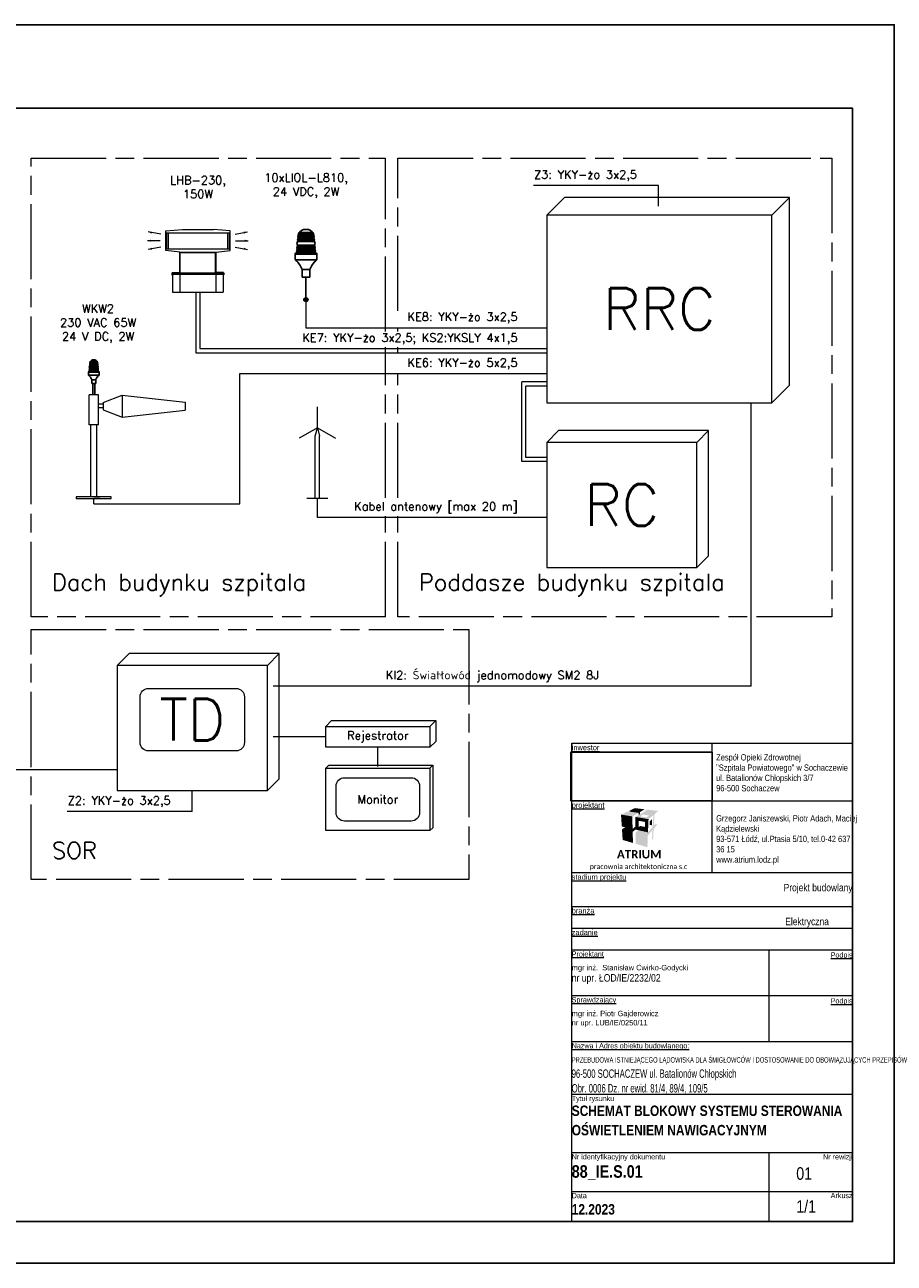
# Model space of a CAD drawing. Header units: inches. Extents: x 0 to 420, y 0 to 297.
# Tile 2 of 2: x 212 to 420, y 0 to 297. Entities that reach past the tile are written whole.
import ezdxf
from ezdxf.xclip import XClip

# ---------------------------------------------------------------- set-up
doc = ezdxf.new("R2010")
doc.units = ezdxf.units.IN
doc.header["$MEASUREMENT"] = 0
doc.header["$XCLIPFRAME"] = 2
doc.set_wipeout_variables(frame=1)
doc.linetypes.add('AM_ISO08W050x2', pattern=[9, 6, -0.75, 1.5, -0.75])
doc.linetypes.add('Wipeout_Contour', pattern=[1000, 0, -1000])
for name, color, linetype, lineweight in [('01', 7, 'Continuous', 13), ('0100', 7, 'Continuous', 13), ('1', 7, 'Continuous', 20), ('JD_RAMKA', 7, 'Continuous', 5), ('KE', 1, 'Continuous', 5), ('KS', 6, 'AM_ISO08W050x2', 20), ('obs', 7, 'Continuous', 5), ('OPIS', 3, 'Continuous', 20), ('schem', 7, 'Continuous', 5)]:
    doc.layers.add(name, color=color, linetype=linetype, lineweight=lineweight)
for name, color, linetype in [('6', 6, 'Continuous'), ('820-G Rysunki Obrazki', 7, 'Continuous'), ('Form', 7, 'Continuous'), ('logo szpitala_1_820-G Rysunki Obrazki', 7, 'Continuous'), ('Page', 8, 'Continuous')]:
    doc.layers.add(name, color=color, linetype=linetype)
doc.styles.get("Standard").update_dxf_attribs({"font": 'Arial.ttf'})
doc.styles.add('STYL_AUTOMATYCZNY_1', font='Arial Narrow.ttf')
doc.styles.add('STYL_AUTOMATYCZNY_3', font='txt')
doc.styles.add('STYL_AUTOMATYCZNY_4', font='Arial Narrow.ttf', dxfattribs={"width": 0.8})
doc.styles.add('STYL_AUTOMATYCZNY_5', font='Arial Narrow.ttf', dxfattribs={"width": 0.75})
doc.styles.add('STYL_AUTOMATYCZNY_6', font='txt')

# ---------------------------------------------------------------- blocks, each defined once
blk = doc.blocks.new('Rysunek_1_1', base_point=(159205.31, -16737.17))
at = {"color": 254, "linetype": 'Wipeout_Contour', "lineweight": 0, "ltscale": 640395.641388}
blk.add_wipeout([(159205.31, -16737.17), (159239.18, -16737.17), (159239.18, -16725.49), (159205.31, -16725.49)], dxfattribs=at).dxf.layer = 'logo szpitala_1_820-G Rysunki Obrazki'

msp = doc.modelspace()

# ---------------------------------------------------------------- hatches: boundary and pattern name
at = {"layer": '0100', "linetype": 'Continuous', "lineweight": 13}
for points in [[(356.14, 108.36), (354.48, 107.6), (357.19, 107.15), (358.68, 108)], [(354.48, 107.6), (354.67, 104.74), (357.26, 104.15), (357.19, 107.15)], [(359.03, 108.2), (360.17, 108.85), (357.83, 109.14), (356.54, 108.55)], [(356.54, 108.55), (356.54, 108.31), (358.68, 108), (358.68, 107.48), (359.03, 107.7), (359.03, 107.95), (359.03, 108.2)], [(363.41, 108.46), (360.8, 108.78), (359.69, 108.1), (359.69, 107.85), (362.25, 107.49), (362.09, 104.6), (362.35, 104.89), (362.52, 107.71)], [(354.71, 104.05), (357.28, 103.44), (357.96, 104), (357.95, 104.7), (357.26, 104.15), (355.46, 104.56)], [(354.71, 104.05), (354.88, 101.51), (357.35, 100.79), (357.28, 103.44)], [(357.96, 103.28), (357.99, 100.6), (360.8, 99.77), (360.92, 102.58), (362.05, 103.92), (361.93, 101.69), (362.16, 101.67), (362.31, 104.22), (363.16, 105.22), (362.69, 105.28), (362.35, 104.89), (362.09, 104.6), (361.81, 104.28), (361.56, 104), (360.95, 103.32), (358.63, 103.84)], [(361.87, 105.02), (361.93, 106.5), (361.36, 105.97), (361.32, 105.1)]]:
    msp.add_hatch(color=7, dxfattribs=at).paths.add_polyline_path(points)
h = msp.add_hatch(color=7, dxfattribs=at)
h.paths.add_polyline_path([(361.08, 106.5), (362.25, 107.49), (359.36, 107.9), (357.92, 107.02)])
h.paths.add_polyline_path([(359.08, 107.16), (359.74, 107.6), (361.2, 107.38), (360.6, 106.93)], flags=0)
h = msp.add_hatch(color=7, dxfattribs=at)
h.paths.add_polyline_path([(360.95, 103.32), (361.08, 106.5), (357.92, 107.02), (357.96, 104)])
h.paths.add_polyline_path([(358.68, 106.1), (360.23, 105.83), (360.21, 104.64), (359.05, 104.85), (358.68, 104.59)], flags=0)
at = {"layer": 'schem', "linetype": 'Continuous', "ltscale": 3}
h = msp.add_hatch(color=256, dxfattribs=at)
h.dxf.hatch_style = 1
h.paths.add_polyline_path([(279.42, 231.07, 1), (278.42, 231.07, 1)])

# ---------------------------------------------------------------- linework, layer by layer
for p, q in [((276.36, 242.02), (276.36, 240.73)), ((276.39, 240.61), (281.49, 240.61)), ((278.94, 240.61), (279.01, 240.61)), ((281.52, 240.73), (281.52, 242.02)), ((278, 238.33), (278, 236.5)), ((278, 238.33), (279.88, 238.33)), ((279.88, 238.33), (279.88, 236.5)), ((278, 236.5), (279.88, 236.5)), ((226.76, 213.05), (226.76, 213.69)), ((226.78, 212.99), (229.33, 212.99)), ((227.59, 211.85), (227.59, 210.94)), ((227.59, 211.85), (228.52, 211.85)), ((227.59, 210.94), (228.52, 210.94)), ((228.05, 212.99), (228.09, 212.99)), ((228.52, 211.85), (228.52, 210.94)), ((229.34, 213.05), (229.34, 213.69))]:
    msp.add_line(p, q)
at = {"linetype": 'Continuous'}
for p, q in [((278.92, 236.43), (278.92, 231.07)), ((227.82, 210.94), (227.82, 208.26)), ((228.29, 210.94), (228.29, 208.26))]:
    msp.add_line(p, q, dxfattribs=at)
for centre, radius, start, end in [((276.6, 240.73), 0.234, 180, 231.1014), ((281.29, 240.73), 0.234, 308.8986, 0), ((273.38, 236.74), 4.89, 19.0067, 51.1014), ((284.51, 236.74), 4.89, 128.8986, 160.9933), ((226.88, 213.05), 0.117, 180, 231.1014), ((225.27, 211.05), 2.45, 19.0067, 51.1014), ((230.84, 211.05), 2.45, 128.8986, 160.9933), ((229.23, 213.05), 0.117, 308.8986, 0)]:
    msp.add_arc(centre, radius, start, end)
at = {"layer": '0100', "color": 7, "linetype": 'Continuous', "lineweight": 13, "flags": 128}
for points in [[(342.66, 124.73), (410, 124.73)], [(342.66, 93.68), (410, 93.68)], [(342.66, 85.57), (410, 85.57)], [(342.66, 80.37), (410, 80.37)], [(342.66, 75.17), (410, 75.17)], [(390, 64.17), (390, 75.17)], [(342.66, 64.17), (410, 64.17)], [(390, 53.17), (390, 64.17)], [(342.66, 53.17), (410, 53.17)], [(342.66, 40.53), (410, 40.53)], [(342.66, 26.53), (410, 26.53)], [(390, 10), (390, 26.53)], [(342.66, 17.23), (410, 17.23)]]:
    msp.add_lwpolyline(points, dxfattribs=at)
at = {"layer": '1'}
for p, q in [((244.11, 246.8), (241.11, 247.33)), ((245.3, 247.61), (249.29, 247.94)), ((245.3, 242.84), (245.3, 247.61)), ((245.3, 247.13), (260.74, 247.13)), ((245.52, 247.13), (245.52, 243.29)), ((245.91, 247.13), (245.91, 243.29)), ((249.29, 247.94), (256.75, 247.94)), ((260.74, 247.61), (256.75, 247.94)), ((260.12, 247.13), (260.12, 243.29)), ((260.51, 247.13), (260.51, 243.29)), ((260.74, 242.84), (260.74, 247.61)), ((261.93, 246.8), (264.93, 247.33)), ((243.97, 245.22), (240.92, 245.22)), ((244.11, 243.65), (241.11, 243.12)), ((261.93, 243.65), (264.93, 243.12)), ((262.07, 245.22), (265.11, 245.22)), ((245.3, 243.29), (260.74, 243.29)), ((248.66, 242.47), (245.3, 242.84)), ((248.66, 237.58), (248.66, 242.47)), ((248.66, 242.47), (257.38, 242.47)), ((248.79, 237.45), (248.79, 242.35)), ((248.79, 242.35), (257.25, 242.35)), ((257.25, 237.45), (257.25, 242.35)), ((257.38, 242.47), (260.74, 242.84)), ((257.38, 237.58), (257.38, 242.47)), ((246.77, 237.45), (246.77, 237.05)), ((246.77, 237.45), (248.66, 237.45)), ((246.77, 237.05), (246.96, 237.05)), ((246.87, 237.58), (248.66, 237.58)), ((246.87, 237.58), (246.87, 237.45)), ((259.26, 237.45), (246.96, 237.45)), ((246.96, 237.45), (248.66, 237.45)), ((248.66, 237.45), (246.96, 237.45)), ((246.96, 237.45), (246.96, 237.45)), ((246.96, 237.16), (246.96, 232.84)), ((246.96, 237.16), (259.08, 237.16)), ((248.66, 237.45), (248.66, 237.45)), ((248.7, 237.16), (248.7, 232.84)), ((257.33, 237.16), (257.33, 232.84)), ((259.17, 237.58), (257.38, 237.58)), ((259.08, 237.45), (257.38, 237.45)), ((257.38, 237.45), (257.38, 237.45)), ((257.38, 237.45), (259.08, 237.45)), ((259.26, 237.45), (257.38, 237.45)), ((259.08, 237.45), (259.08, 237.45)), ((259.08, 237.16), (259.08, 232.84)), ((259.26, 237.05), (259.08, 237.05)), ((259.17, 237.58), (259.17, 237.45)), ((259.26, 237.45), (259.26, 237.05)), ((246.96, 232.84), (259.08, 232.84)), ((226.91, 201.03), (226.91, 208.26)), ((229.18, 208.26), (226.91, 208.26)), ((229.18, 201.03), (229.18, 208.26)), ((230.28, 206.43), (234.84, 208.16)), ((234.84, 208.16), (249.98, 206.53)), ((234.84, 208.16), (234.84, 202.93)), ((230.28, 205.98), (229.18, 205.98)), ((230.28, 205.12), (229.18, 205.12)), ((230.28, 206.43), (230.28, 204.67)), ((249.98, 206.53), (249.98, 204.57)), ((230.28, 204.67), (234.84, 202.93)), ((234.84, 202.93), (249.98, 204.57)), ((229.18, 201.03), (226.91, 201.03)), ((227.32, 183.76), (227.32, 201.03)), ((228.76, 183.76), (228.76, 201.03)), ((228.76, 183.76), (227.32, 183.76)), ((228.04, 183.76), (229.52, 183.76))]:
    msp.add_line(p, q, dxfattribs=at)
for points in [[(241.11, 247.33, 0, 0.505, 0), (241.98, 247.17, 0.505, 0.505, 0)], [(264.93, 247.33, 0, 0.505, 0), (264.06, 247.17, 0.505, 0.505, 0)], [(240.92, 245.22, 0, 0.505, 0), (241.81, 245.22, 0.505, 0.505, 0)], [(265.11, 245.22, 0, 0.505, 0), (264.23, 245.22, 0.505, 0.505, 0)], [(241.11, 243.12, 0, 0.505, 0), (241.98, 243.28, 0.505, 0.505, 0)], [(264.93, 243.12, 0, 0.505, 0), (264.06, 243.28, 0.505, 0.505, 0)]]:
    msp.add_lwpolyline(points, format="xyseb", dxfattribs=at)
msp.add_lwpolyline([(223.85, 183.36), (232.23, 183.36), (232.23, 183.76), (223.85, 183.76)], close=True, dxfattribs=at)
at = {"layer": '6', "color": 1}
for p, q in [((277.13, 246.63), (276.95, 246.54)), ((276.95, 246.54), (278.94, 246.54)), ((276.95, 246.54), (277.1, 246.45)), ((277.19, 246.81), (276.99, 246.72)), ((276.99, 246.72), (278.94, 246.72)), ((276.99, 246.72), (277.13, 246.63)), ((277.27, 246.99), (277.05, 246.9)), ((277.05, 246.9), (278.94, 246.9)), ((277.05, 246.9), (277.19, 246.81)), ((277.13, 246.63), (278.94, 246.63)), ((277.37, 247.17), (277.14, 247.08)), ((277.14, 247.08), (277.27, 246.99)), ((277.14, 247.08), (278.94, 247.08)), ((277.19, 246.81), (278.94, 246.81)), ((277.27, 246.99), (278.94, 246.99)), ((277.37, 247.17), (278.94, 247.17)), ((278.94, 247.94), (278.8, 247.94)), ((278.94, 247.94), (279.09, 247.94)), ((280.51, 247.17), (278.94, 247.17)), ((280.75, 247.08), (278.94, 247.08)), ((280.62, 246.99), (278.94, 246.99)), ((280.83, 246.9), (278.94, 246.9)), ((280.7, 246.81), (278.94, 246.81)), ((280.89, 246.72), (278.94, 246.72)), ((280.75, 246.63), (278.94, 246.63)), ((280.93, 246.54), (278.94, 246.54)), ((280.51, 247.17), (280.75, 247.08)), ((280.75, 247.08), (280.62, 246.99)), ((280.62, 246.99), (280.83, 246.9)), ((280.83, 246.9), (280.7, 246.81)), ((280.7, 246.81), (280.89, 246.72)), ((280.89, 246.72), (280.75, 246.63)), ((280.75, 246.63), (280.93, 246.54)), ((280.93, 246.54), (280.78, 246.45)), ((276.86, 243.63), (276.69, 243.54)), ((276.87, 243.81), (276.71, 243.72)), ((278.94, 243.72), (276.71, 243.72)), ((276.71, 243.72), (276.86, 243.63)), ((276.89, 243.99), (276.72, 243.9)), ((278.94, 243.9), (276.72, 243.9)), ((276.72, 243.9), (276.87, 243.81)), ((276.9, 244.17), (276.74, 244.08)), ((278.94, 244.08), (276.74, 244.08)), ((276.74, 244.08), (276.89, 243.99)), ((276.99, 245.18), (276.82, 245.09)), ((276.82, 245.09), (278.94, 245.09)), ((276.82, 245.09), (276.97, 244.99)), ((277.01, 245.36), (276.84, 245.27)), ((276.84, 245.27), (278.94, 245.27)), ((276.84, 245.27), (276.99, 245.18)), ((277.02, 245.54), (276.85, 245.45)), ((276.85, 245.45), (278.94, 245.45)), ((276.85, 245.45), (277.01, 245.36)), ((278.94, 243.63), (276.86, 243.63)), ((277.04, 245.72), (276.87, 245.63)), ((276.87, 245.63), (278.94, 245.63)), ((276.87, 245.63), (277.02, 245.54)), ((278.94, 243.81), (276.87, 243.81)), ((277.05, 245.9), (276.89, 245.81)), ((276.89, 245.81), (278.94, 245.81)), ((276.89, 245.81), (277.04, 245.72)), ((278.94, 243.99), (276.89, 243.99)), ((277.07, 246.09), (276.9, 245.99)), ((276.9, 245.99), (278.94, 245.99)), ((276.9, 245.99), (277.05, 245.9)), ((278.94, 244.17), (276.9, 244.17)), ((277.08, 246.27), (276.92, 246.18)), ((276.92, 246.18), (278.94, 246.18)), ((276.92, 246.18), (277.07, 246.09)), ((277.1, 246.45), (276.93, 246.36)), ((276.93, 246.36), (278.94, 246.36)), ((276.93, 246.36), (277.08, 246.27)), ((278.94, 244.99), (276.97, 244.99)), ((276.99, 245.18), (278.94, 245.18)), ((277.01, 245.36), (278.94, 245.36)), ((277.02, 245.54), (278.94, 245.54)), ((277.04, 245.72), (278.94, 245.72)), ((277.05, 245.9), (278.94, 245.9)), ((277.07, 246.09), (278.94, 246.09)), ((277.08, 246.27), (278.94, 246.27)), ((277.1, 246.45), (278.94, 246.45)), ((280.78, 246.45), (278.94, 246.45)), ((280.95, 246.36), (278.94, 246.36)), ((280.8, 246.27), (278.94, 246.27)), ((280.97, 246.18), (278.94, 246.18)), ((280.82, 246.09), (278.94, 246.09)), ((280.98, 245.99), (278.94, 245.99)), ((280.83, 245.9), (278.94, 245.9)), ((281, 245.81), (278.94, 245.81)), ((280.85, 245.72), (278.94, 245.72)), ((281.01, 245.63), (278.94, 245.63)), ((280.86, 245.54), (278.94, 245.54)), ((281.03, 245.45), (278.94, 245.45)), ((280.88, 245.36), (278.94, 245.36)), ((281.05, 245.27), (278.94, 245.27)), ((280.89, 245.18), (278.94, 245.18)), ((281.06, 245.09), (278.94, 245.09)), ((278.94, 244.99), (280.91, 244.99)), ((278.94, 244.17), (280.98, 244.17)), ((278.94, 244.08), (281.15, 244.08)), ((278.94, 243.99), (281, 243.99)), ((278.94, 243.9), (281.16, 243.9)), ((278.94, 243.81), (281.01, 243.81)), ((278.94, 243.72), (281.18, 243.72)), ((278.94, 243.63), (281.03, 243.63)), ((280.78, 246.45), (280.95, 246.36)), ((280.95, 246.36), (280.8, 246.27)), ((280.8, 246.27), (280.97, 246.18)), ((280.97, 246.18), (280.82, 246.09)), ((280.82, 246.09), (280.98, 245.99)), ((280.98, 245.99), (280.83, 245.9)), ((280.83, 245.9), (281, 245.81)), ((281, 245.81), (280.85, 245.72)), ((280.85, 245.72), (281.01, 245.63)), ((281.01, 245.63), (280.86, 245.54)), ((280.86, 245.54), (281.03, 245.45)), ((281.03, 245.45), (280.88, 245.36)), ((280.88, 245.36), (281.05, 245.27)), ((281.05, 245.27), (280.89, 245.18)), ((280.89, 245.18), (281.06, 245.09)), ((281.06, 245.09), (280.91, 244.99)), ((280.98, 244.17), (281.15, 244.08)), ((281.15, 244.08), (281, 243.99)), ((281, 243.99), (281.16, 243.9)), ((281.16, 243.9), (281.01, 243.81)), ((281.01, 243.81), (281.18, 243.72)), ((281.18, 243.72), (281.03, 243.63)), ((281.03, 243.63), (281.19, 243.54)), ((276.58, 242.28), (276.6, 242.45)), ((276.76, 242.54), (276.6, 242.45)), ((278.94, 242.45), (276.6, 242.45)), ((278.94, 242.26), (276.6, 242.26)), ((276.78, 242.72), (276.61, 242.63)), ((278.94, 242.63), (276.61, 242.63)), ((276.61, 242.63), (276.76, 242.54)), ((276.79, 242.9), (276.63, 242.81)), ((278.94, 242.81), (276.63, 242.81)), ((276.63, 242.81), (276.78, 242.72)), ((276.81, 243.09), (276.64, 243)), ((278.94, 243), (276.64, 243)), ((276.64, 243), (276.79, 242.9)), ((276.83, 243.27), (276.66, 243.18)), ((278.94, 243.18), (276.66, 243.18)), ((276.66, 243.18), (276.81, 243.09)), ((276.84, 243.45), (276.67, 243.36)), ((278.94, 243.36), (276.67, 243.36)), ((276.67, 243.36), (276.83, 243.27)), ((278.94, 243.54), (276.69, 243.54)), ((276.69, 243.54), (276.84, 243.45)), ((278.94, 242.54), (276.76, 242.54)), ((278.94, 242.72), (276.78, 242.72)), ((278.94, 242.9), (276.79, 242.9)), ((278.94, 243.09), (276.81, 243.09)), ((278.94, 243.27), (276.83, 243.27)), ((278.94, 243.45), (276.84, 243.45)), ((278.94, 243.54), (281.19, 243.54)), ((278.94, 243.45), (281.04, 243.45)), ((278.94, 243.36), (281.21, 243.36)), ((278.94, 243.27), (281.06, 243.27)), ((278.94, 243.18), (281.23, 243.18)), ((278.94, 243.09), (281.07, 243.09)), ((278.94, 243), (281.24, 243)), ((278.94, 242.9), (281.09, 242.9)), ((278.94, 242.81), (281.26, 242.81)), ((278.94, 242.72), (281.11, 242.72)), ((278.94, 242.63), (281.27, 242.63)), ((278.94, 242.54), (281.12, 242.54)), ((278.94, 242.45), (281.29, 242.45)), ((278.94, 242.26), (281.29, 242.26)), ((281.19, 243.54), (281.04, 243.45)), ((281.04, 243.45), (281.21, 243.36)), ((281.21, 243.36), (281.06, 243.27)), ((281.06, 243.27), (281.23, 243.18)), ((281.23, 243.18), (281.07, 243.09)), ((281.07, 243.09), (281.24, 243)), ((281.24, 243), (281.09, 242.9)), ((281.09, 242.9), (281.26, 242.81)), ((281.26, 242.81), (281.11, 242.72)), ((281.11, 242.72), (281.27, 242.63)), ((281.27, 242.63), (281.12, 242.54)), ((281.12, 242.54), (281.29, 242.45)), ((281.3, 242.28), (281.29, 242.45)), ((226.87, 213.82), (226.88, 213.91)), ((226.96, 213.96), (226.88, 213.91)), ((228.05, 213.91), (226.88, 213.91)), ((226.97, 214.05), (226.89, 214)), ((228.05, 214), (226.89, 214)), ((226.89, 214), (226.96, 213.96)), ((226.99, 214.23), (226.9, 214.18)), ((228.05, 214.18), (226.9, 214.18)), ((226.9, 214.18), (226.98, 214.14)), ((226.98, 214.14), (226.9, 214.09)), ((228.05, 214.09), (226.9, 214.09)), ((226.9, 214.09), (226.97, 214.05)), ((227, 214.32), (226.91, 214.27)), ((228.05, 214.27), (226.91, 214.27)), ((226.91, 214.27), (226.99, 214.23)), ((227, 214.41), (226.92, 214.36)), ((228.05, 214.36), (226.92, 214.36)), ((226.92, 214.36), (227, 214.32)), ((227.01, 214.5), (226.93, 214.46)), ((228.05, 214.46), (226.93, 214.46)), ((226.93, 214.46), (227, 214.41)), ((227.03, 214.68), (226.94, 214.64)), ((228.05, 214.64), (226.94, 214.64)), ((226.94, 214.64), (227.02, 214.59)), ((227.02, 214.59), (226.94, 214.55)), ((228.05, 214.55), (226.94, 214.55)), ((226.94, 214.55), (227.01, 214.5)), ((227.03, 214.77), (226.95, 214.73)), ((228.05, 214.73), (226.95, 214.73)), ((226.95, 214.73), (227.03, 214.68)), ((228.05, 213.96), (226.96, 213.96)), ((228.05, 214.05), (226.97, 214.05)), ((228.05, 214.14), (226.98, 214.14)), ((227.08, 215.27), (226.99, 215.23)), ((226.99, 215.23), (228.05, 215.23)), ((226.99, 215.23), (227.07, 215.18)), ((228.05, 214.23), (226.99, 214.23)), ((227.09, 215.37), (227, 215.32)), ((227, 215.32), (228.05, 215.32)), ((227, 215.32), (227.08, 215.27)), ((228.05, 214.41), (227, 214.41)), ((228.05, 214.32), (227, 214.32)), ((227.09, 215.46), (227.01, 215.41)), ((227.01, 215.41), (228.05, 215.41)), ((227.01, 215.41), (227.09, 215.37)), ((228.05, 214.5), (227.01, 214.5)), ((227.1, 215.55), (227.02, 215.5)), ((227.02, 215.5), (228.05, 215.5)), ((227.02, 215.5), (227.09, 215.46)), ((228.05, 214.59), (227.02, 214.59)), ((227.12, 215.73), (227.03, 215.68)), ((227.03, 215.68), (228.05, 215.68)), ((227.03, 215.68), (227.11, 215.64)), ((227.11, 215.64), (227.03, 215.59)), ((227.03, 215.59), (228.05, 215.59)), ((227.03, 215.59), (227.1, 215.55)), ((228.05, 214.77), (227.03, 214.77)), ((228.05, 214.68), (227.03, 214.68)), ((227.12, 215.82), (227.04, 215.77)), ((227.04, 215.77), (228.05, 215.77)), ((227.04, 215.77), (227.12, 215.73)), ((227.13, 215.91), (227.05, 215.86)), ((227.05, 215.86), (228.05, 215.86)), ((227.05, 215.86), (227.12, 215.82)), ((227.15, 216), (227.06, 215.96)), ((227.06, 215.96), (228.05, 215.96)), ((227.06, 215.96), (227.13, 215.91)), ((228.05, 215.18), (227.07, 215.18)), ((227.18, 216.09), (227.08, 216.05)), ((227.08, 216.05), (228.05, 216.05)), ((227.08, 216.05), (227.15, 216)), ((227.08, 215.27), (228.05, 215.27)), ((227.09, 215.46), (228.05, 215.46)), ((227.09, 215.37), (228.05, 215.37)), ((227.1, 215.55), (228.05, 215.55)), ((227.22, 216.18), (227.11, 216.14)), ((227.11, 216.14), (228.05, 216.14)), ((227.11, 216.14), (227.18, 216.09)), ((227.11, 215.64), (228.05, 215.64)), ((227.12, 215.82), (228.05, 215.82)), ((227.12, 215.73), (228.05, 215.73)), ((227.13, 215.91), (228.05, 215.91)), ((227.27, 216.27), (227.15, 216.23)), ((227.15, 216.23), (227.22, 216.18)), ((227.15, 216.23), (228.05, 216.23)), ((227.15, 216), (228.05, 216)), ((227.18, 216.09), (228.05, 216.09)), ((227.22, 216.18), (228.05, 216.18)), ((227.27, 216.27), (228.05, 216.27)), ((228.05, 216.65), (227.98, 216.65)), ((228.05, 216.65), (228.13, 216.65)), ((228.84, 216.27), (228.05, 216.27)), ((228.96, 216.23), (228.05, 216.23)), ((228.89, 216.18), (228.05, 216.18)), ((229, 216.14), (228.05, 216.14)), ((228.93, 216.09), (228.05, 216.09)), ((229.03, 216.05), (228.05, 216.05)), ((228.96, 216), (228.05, 216)), ((229.05, 215.96), (228.05, 215.96)), ((228.98, 215.91), (228.05, 215.91)), ((229.06, 215.86), (228.05, 215.86)), ((228.98, 215.82), (228.05, 215.82)), ((229.07, 215.77), (228.05, 215.77)), ((228.99, 215.73), (228.05, 215.73)), ((229.07, 215.68), (228.05, 215.68)), ((229, 215.64), (228.05, 215.64)), ((229.08, 215.59), (228.05, 215.59)), ((229.01, 215.55), (228.05, 215.55)), ((229.09, 215.5), (228.05, 215.5)), ((229.01, 215.46), (228.05, 215.46)), ((229.1, 215.41), (228.05, 215.41)), ((229.02, 215.37), (228.05, 215.37)), ((229.11, 215.32), (228.05, 215.32)), ((229.03, 215.27), (228.05, 215.27)), ((229.11, 215.23), (228.05, 215.23)), ((228.05, 215.18), (229.04, 215.18)), ((228.05, 214.77), (229.07, 214.77)), ((228.05, 214.73), (229.16, 214.73)), ((228.05, 214.68), (229.08, 214.68)), ((228.05, 214.64), (229.16, 214.64)), ((228.05, 214.59), (229.09, 214.59)), ((228.05, 214.55), (229.17, 214.55)), ((228.05, 214.5), (229.1, 214.5)), ((228.05, 214.46), (229.18, 214.46)), ((228.05, 214.41), (229.1, 214.41)), ((228.05, 214.36), (229.19, 214.36)), ((228.05, 214.32), (229.11, 214.32)), ((228.05, 214.27), (229.2, 214.27)), ((228.05, 214.23), (229.12, 214.23)), ((228.05, 214.18), (229.2, 214.18)), ((228.05, 214.14), (229.13, 214.14)), ((228.05, 214.09), (229.21, 214.09)), ((228.05, 214.05), (229.14, 214.05)), ((228.05, 214), (229.22, 214)), ((228.05, 213.96), (229.14, 213.96)), ((228.05, 213.91), (229.23, 213.91)), ((228.84, 216.27), (228.96, 216.23)), ((228.96, 216.23), (228.89, 216.18)), ((228.89, 216.18), (229, 216.14)), ((229, 216.14), (228.93, 216.09)), ((228.93, 216.09), (229.03, 216.05)), ((229.03, 216.05), (228.96, 216)), ((228.96, 216), (229.05, 215.96)), ((229.05, 215.96), (228.98, 215.91)), ((228.98, 215.91), (229.06, 215.86)), ((229.06, 215.86), (228.98, 215.82)), ((228.98, 215.82), (229.07, 215.77)), ((229.07, 215.77), (228.99, 215.73)), ((228.99, 215.73), (229.07, 215.68)), ((229.07, 215.68), (229, 215.64)), ((229, 215.64), (229.08, 215.59)), ((229.08, 215.59), (229.01, 215.55)), ((229.01, 215.55), (229.09, 215.5)), ((229.09, 215.5), (229.01, 215.46)), ((229.01, 215.46), (229.1, 215.41)), ((229.1, 215.41), (229.02, 215.37)), ((229.02, 215.37), (229.11, 215.32)), ((229.11, 215.32), (229.03, 215.27)), ((229.03, 215.27), (229.11, 215.23)), ((229.11, 215.23), (229.04, 215.18)), ((229.07, 214.77), (229.16, 214.73)), ((229.16, 214.73), (229.08, 214.68)), ((229.08, 214.68), (229.16, 214.64)), ((229.16, 214.64), (229.09, 214.59)), ((229.09, 214.59), (229.17, 214.55)), ((229.17, 214.55), (229.1, 214.5)), ((229.1, 214.5), (229.18, 214.46)), ((229.18, 214.46), (229.1, 214.41)), ((229.1, 214.41), (229.19, 214.36)), ((229.19, 214.36), (229.11, 214.32)), ((229.11, 214.32), (229.2, 214.27)), ((229.2, 214.27), (229.12, 214.23)), ((229.12, 214.23), (229.2, 214.18)), ((229.2, 214.18), (229.13, 214.14)), ((229.13, 214.14), (229.21, 214.09)), ((229.21, 214.09), (229.14, 214.05)), ((229.14, 214.05), (229.22, 214)), ((229.22, 214), (229.14, 213.96)), ((229.14, 213.96), (229.23, 213.91)), ((229.23, 213.82), (229.23, 213.91)), ((228.05, 213.82), (226.88, 213.82)), ((228.05, 213.82), (229.23, 213.82))]:
    msp.add_line(p, q, dxfattribs=at)
at = {"layer": '6'}
for p, q in [((276.36, 242.02), (276.36, 242.03)), ((278.94, 242.02), (276.36, 242.02)), ((278.94, 242.02), (281.52, 242.02)), ((281.52, 242.02), (281.52, 242.03)), ((226.76, 213.69), (226.76, 213.7)), ((228.05, 213.69), (226.76, 213.69)), ((228.05, 213.69), (229.34, 213.69)), ((229.34, 213.69), (229.34, 213.7))]:
    msp.add_line(p, q, dxfattribs=at)
at = {"layer": '6', "color": 1}
for centre, radius, start, end in [((278.8, 246.23), 1.71, 90, 146.4166), ((279.09, 246.23), 1.71, 33.5834, 90), ((277.39, 244.55), 0.615, 133.0686, 217.1146), ((280.49, 244.55), 0.615, 322.8854, 46.9314), ((227.28, 214.96), 0.307, 133.0686, 217.1146), ((227.98, 215.8), 0.855, 90, 146.4166), ((228.13, 215.8), 0.855, 33.5834, 90), ((228.83, 214.96), 0.307, 322.8854, 46.9314)]:
    msp.add_arc(centre, radius, start, end, dxfattribs=at)
at = {"layer": '6'}
for centre, radius, start, end in [((276.6, 242.03), 0.234, 90, 180), ((281.29, 242.03), 0.234, 0, 90), ((226.88, 213.7), 0.117, 90, 180), ((229.23, 213.7), 0.117, 0, 90)]:
    msp.add_arc(centre, radius, start, end, dxfattribs=at)
at = {"layer": 'Form'}
msp.add_lwpolyline([(10, 10), (410, 10), (410, 277), (10, 277)], close=True, dxfattribs=at)
at = {"layer": 'JD_RAMKA', "linetype": 'Continuous'}
msp.add_line((342.66, 124.73), (410, 124.73), dxfattribs=at)
at = {"layer": 'KE', "linetype": 'Continuous'}
for p, q in [((363.48, 258.48), (333.48, 258.48)), ((363.48, 253.48), (363.48, 258.48)), ((263.04, 182.08), (263.04, 213.36)), ((228.04, 182.08), (263.04, 182.08)), ((251.67, 108.36), (251.67, 113.36)), ((251.67, 108.36), (221.67, 108.36))]:
    msp.add_line(p, q, dxfattribs=at)
at = {"layer": 'KE', "linetype": 'Continuous', "ltscale": 3}
for p, q in [((252.52, 232.84), (252.52, 218.36)), ((278.92, 231.07), (278.92, 224.36)), ((278.92, 224.36), (336.67, 224.36)), ((252.52, 218.36), (336.67, 218.36)), ((263.04, 213.36), (336.67, 213.36)), ((331.67, 193.26), (331.67, 210.36)), ((336.67, 210.36), (331.67, 210.36)), ((336.67, 193.26), (331.67, 193.26)), ((228.04, 182.08), (228.04, 183.36))]:
    msp.add_line(p, q, dxfattribs=at)
at = {"layer": 'KS', "linetype": 'Continuous', "ltscale": 3}
for p, q in [((253.52, 232.84), (253.52, 219.36)), ((253.52, 219.36), (336.67, 219.36)), ((330.67, 192.26), (330.67, 211.36)), ((336.67, 211.36), (330.67, 211.36)), ((385.67, 138.36), (385.67, 206.36)), ((336.67, 192.26), (330.67, 192.26)), ((281.67, 178.84), (281.67, 183.36)), ((336.67, 178.84), (281.67, 178.84)), ((385.67, 138.36), (271.08, 138.36)), ((233.67, 118.36), (187.07, 118.36))]:
    msp.add_line(p, q, dxfattribs=at)
at = {"layer": 'KS', "linetype": 'Continuous'}
for p, q in [((283.67, 126.24), (271.08, 126.24)), ((296.17, 119.09), (296.17, 123.74))]:
    msp.add_line(p, q, dxfattribs=at)
at = {"layer": 'obs', "linetype": 'AM_ISO08W050x2', "ltscale": 3}
for p, q in [((213, 265), (298, 265)), ((213, 155), (213, 265)), ((298, 223.41), (298, 265)), ((301, 265), (405, 265)), ((301, 228.41), (301, 265)), ((405, 265), (405, 155)), ((301, 223.41), (301, 224.36)), ((298, 183.56), (298, 219.7)), ((301, 218.36), (301, 219.7)), ((301, 183.56), (301, 213.36)), ((298, 155), (298, 179.18)), ((301, 155), (301, 179.18)), ((298, 155), (213, 155)), ((405, 155), (301, 155))]:
    msp.add_line(p, q, dxfattribs=at)
msp.add_lwpolyline([(213, 152), (318, 152), (318, 92), (213, 92)], close=True, dxfattribs=at)
at = {"layer": 'Page'}
msp.add_lwpolyline([(0, 0), (420, 0), (420, 297), (0, 297)], close=True, dxfattribs=at)
at = {"layer": 'schem', "ltscale": 3}
for p, q in [((336.67, 251.36), (340.91, 255.6)), ((390.67, 251.36), (394.91, 255.6)), ((390.67, 206.36), (394.91, 210.6)), ((336.67, 196.84), (339.5, 199.67)), ((372.67, 196.84), (375.5, 199.67)), ((372.67, 166.84), (375.5, 169.67)), ((233.67, 143.36), (236.5, 146.19)), ((269.67, 143.36), (272.5, 146.19)), ((269.67, 113.36), (272.5, 116.19))]:
    msp.add_line(p, q, dxfattribs=at)
at = {"layer": 'schem', "linetype": 'Continuous', "ltscale": 3}
for p, q in [((281.67, 200.36), (281.67, 205.36)), ((281.67, 200.36), (277.34, 197.86)), ((281.17, 198.36), (281.67, 200.36)), ((281.67, 200.36), (286, 197.86)), ((281.67, 200.36), (282.17, 198.36)), ((281.17, 183.36), (281.17, 198.36)), ((282.17, 183.36), (282.17, 198.36)), ((284.17, 183.36), (279.17, 183.36))]:
    msp.add_line(p, q, dxfattribs=at)
at = {"layer": 'schem', "linetype": 'Continuous'}
for p, q in [((285.09, 130.15), (283.67, 128.74)), ((308.67, 128.74), (310.09, 130.15)), ((308.67, 123.74), (310.09, 125.15)), ((284.38, 119.45), (283.67, 118.74)), ((309.38, 119.45), (308.67, 118.74)), ((309.38, 104.45), (308.67, 103.74))]:
    msp.add_line(p, q, dxfattribs=at)
at = {"layer": 'schem', "ltscale": 3}
for points in [[(394.91, 210.6), (394.91, 255.6), (340.91, 255.6)], [(375.5, 169.67), (375.5, 199.67), (339.5, 199.67)], [(272.5, 116.19), (272.5, 146.19), (236.5, 146.19)]]:
    msp.add_lwpolyline(points, dxfattribs=at)
for points in [[(336.67, 206.36), (390.67, 206.36), (390.67, 251.36), (336.67, 251.36)], [(336.67, 166.84), (372.67, 166.84), (372.67, 196.84), (336.67, 196.84)], [(233.67, 113.36), (269.67, 113.36), (269.67, 143.36), (233.67, 143.36)]]:
    msp.add_lwpolyline(points, close=True, dxfattribs=at)
at = {"layer": 'schem', "linetype": 'Continuous', "ltscale": 3}
msp.add_lwpolyline([(241.17, 137.86), (262.17, 137.86, -0.414214), (264.17, 135.86), (264.17, 124.86, -0.414214), (262.17, 122.86), (241.17, 122.86, -0.414214), (239.17, 124.86), (239.17, 135.86, -0.414214)], format="xyb", close=True, dxfattribs=at)
at = {"layer": 'schem', "linetype": 'Continuous'}
for points in [[(283.67, 128.74), (308.67, 128.74), (308.67, 123.74), (283.67, 123.74)], [(283.67, 118.74), (308.67, 118.74), (308.67, 103.74), (283.67, 103.74)]]:
    msp.add_lwpolyline(points, close=True, dxfattribs=at)
for points in [[(285.09, 130.15), (310.09, 130.15), (310.09, 125.15)], [(284.38, 119.45), (309.38, 119.45), (309.38, 104.45)]]:
    msp.add_lwpolyline(points, dxfattribs=at)
msp.add_lwpolyline([(288.17, 116.44), (304.17, 116.44, -0.414214), (306.17, 114.44), (306.17, 108.04, -0.414214), (304.17, 106.04), (288.17, 106.04, -0.414214), (286.17, 108.04), (286.17, 114.44, -0.414214)], format="xyb", close=True, dxfattribs=at)
at = {"layer": 'schem', "linetype": 'Continuous', "ltscale": 3}
msp.add_circle((278.92, 231.07), 0.5, dxfattribs=at)

# ---------------------------------------------------------------- texts
at = {"layer": '01', "color": 7, "linetype": 'Continuous', "lineweight": 13}
for s, insert, char_height, attachment_point, style in [('\\A1;{\\pql;\\fCalibri|b0|i0|c238|p0;\\W1.000000;pracownia architektoniczna\\fCalibri|b1|i0|c238|p0;\\W1.000000; \\fCalibri|b0|i0|c238|p0;\\W1.000000;s.c}', (346.99, 94.97), 1.2, 4, 'STYL_AUTOMATYCZNY_6'), ('\\A1;\\pxqr;{\\fArial Narrow|b0|i0|c238|p34;Projekt budowlany}', (410, 90.98), 1.7646, 3, 'STYL_AUTOMATYCZNY_1'), ('\\A1;\\pxql;{\\fArial Narrow|b0|i0|c238|p34;Elektryczna}', (393.88, 80.54), 1.7646, 7, 'STYL_AUTOMATYCZNY_1'), ('\\A1;{\\pqr;\\pt39.9934,55.1801;\\fArial Narrow|b0|i0|c238|p0;\\W1.000000;Nr \\fArial Narrow|b0|i0|c238|p0;\\W1.000000;rewizji}', (410, 26.14), 1.25, 3, 'STYL_AUTOMATYCZNY_1'), ('\\A1;\\pxql;{\\fArial Narrow|b0|i0|c238|p34;01}', (396.5, 23.02), 3, 1, 'STYL_AUTOMATYCZNY_1'), ('\\A1;\\pxql;{\\fArial Narrow|b0|i0|c238|p34;1/1}', (396.5, 15.12), 3, 1, 'STYL_AUTOMATYCZNY_1')]:
    msp.add_mtext(s, dxfattribs=dict(at, insert=insert, char_height=char_height, attachment_point=attachment_point, style=style))
at = {"layer": '01', "color": 7, "linetype": 'Continuous', "lineweight": 13, "char_height": 1.25, "style": 'STYL_AUTOMATYCZNY_1'}
for s, insert, attachment_point, line_spacing_factor in [('\\A1;\\pxql;{\\fArial Narrow|b0|i0|c238|p34;Tytuł rysunku\\P\\pt31.99072,44.1388;\\fArial Narrow|b1|i0|c238|p34;\\H2x;\\C1;SCHEMAT BLOKOWY SYSTEMU STEROWANIA\\POŚWIETLENIEM NAWIGACYJNYM}', (342.66, 40.14), 1, 1.115681), ('\\A1;\\pxql,t31.99072,44.1388;{\\fArial Narrow|b0|i0|c238|p34;Nr identyfikacyjny dokumentu\\P\\fArial Narrow|b1|i0|c238|p34;\\H2.4x;\\C1;88_IE.S.01}', (342.66, 26.16), 1, 1.274047), ('\\A1;\\pxql;{\\fArial Narrow|b0|i0|c238|p34;Data\\P\\fArial Narrow|b1|i0|c238|p34;\\H2x;12.2023}', (342.66, 16.83), 1, 1.272223), ('\\A1;\\pxqr;{\\fArial Narrow|b0|i0|c238|p34;Arkusz}', (410, 16.86), 3, 1.270196)]:
    msp.add_mtext(s, dxfattribs=dict(at, insert=insert, attachment_point=attachment_point, line_spacing_factor=line_spacing_factor))
at = {"layer": '0100', "color": 7, "linetype": 'Continuous', "lineweight": 13, "insert": (377.3, 107.44), "char_height": 1.5, "width": 32.7023, "attachment_point": 1, "line_spacing_factor": 0.987308, "style": 'STYL_AUTOMATYCZNY_1'}
msp.add_mtext('\\A1;{\\pql;\\fArial Narrow|b0|i0|c238|p0;\\W1.000000;Grzegorz Janiszewski, Piotr Adach, Maciej Kądzielewski\\P\\pql;\\fArial Narrow|b0|i0|c238|p0;\\W1.000000;93-571 Łódź, ul.Ptasia 5/10, tel.0-42 637 36 15\\P\\pql;\\fArial Narrow|b0|i0|c238|p0;\\W1.000000;www.atrium.lodz.pl }', dxfattribs=at)
at = {"layer": '0100', "color": 7, "linetype": 'Continuous', "lineweight": 13}
for s, insert, char_height, attachment_point, style in [('\\A1;{\\pql;\\fCalibri|b1|i0|c238|p0;\\W1.000000;ATRIUM}', (353.51, 98.06), 2, 4, 'STYL_AUTOMATYCZNY_3'), ('\\A1;{\\pql;\\fArial Narrow|b0|i0|c238|p0;\\L\\W1.000000;\\Lstadium projektu}', (342.66, 93.27), 1.3, 1, 'STYL_AUTOMATYCZNY_1'), ('\\A1;{\\pql;\\fArial Narrow|b0|i0|c238|p0;\\L\\W1.000000;\\Lbranża}', (342.66, 85.17), 1.3, 1, 'STYL_AUTOMATYCZNY_1'), ('\\A1;{\\pql;\\fArial Narrow|b0|i0|c238|p0;\\L\\W1.000000;\\Lzadanie}', (342.66, 79.97), 1.3, 1, 'STYL_AUTOMATYCZNY_1'), ('\\A1;{\\pql;\\fArial Narrow|b0|i0|c238|p0;\\L\\W1.000000;\\LProjektant}', (342.66, 74.78), 1.25, 1, 'STYL_AUTOMATYCZNY_1'), ('\\A1;{\\pqr;\\fArial Narrow|b0|i0|c238|p0;\\L\\W1.000000;\\LPodpis}', (410, 73.74), 1.25, 6, 'STYL_AUTOMATYCZNY_1'), ('\\A1;{\\pql;\\fArial Narrow|b0|i0|c238|p0;\\L\\W1.000000;\\LSprawdzający}', (342.66, 63.8), 1.25, 1, 'STYL_AUTOMATYCZNY_1'), ('\\A1;{\\pqr;\\fArial Narrow|b0|i0|c238|p0;\\L\\W1.000000;\\LPodpis}', (410, 62.74), 1.25, 6, 'STYL_AUTOMATYCZNY_1'), ('\\A1;{\\pql;\\fArial Narrow|b0|i0|c238|p0;\\L\\W1.000000;\\LNazwa i Adres obiektu budowlanego:}', (342.66, 52.78), 1.25, 1, 'STYL_AUTOMATYCZNY_1'), ('\\A1;\\pxql;{\\fArial Narrow|b0|i0|c238|p34;PRZEBUDOWA ISTNIEJĄCEGO LĄDOWISKA DLA ŚMIGŁOWCÓW I DOSTOSOWANIE DO OBOWIĄZUJĄCYCH PRZEPISÓW}', (342.66, 47.73), 1.3, 7, 'STYL_AUTOMATYCZNY_5'), ('\\A1;\\pxql;{\\fArial Narrow|b0|i0|c238|p34;96-500 SOCHACZEW ul. Batalionów Chłopskich}', (342.66, 43.87), 2, 7, 'STYL_AUTOMATYCZNY_4'), ('\\A1;\\pxql;{\\fArial Narrow|b0|i0|c238|p34;Obr. 0006 Dz. nr ewid. 81/4, 89/4, 109/5}', (342.66, 40.58), 2, 7, 'STYL_AUTOMATYCZNY_4')]:
    msp.add_mtext(s, dxfattribs=dict(at, insert=insert, char_height=char_height, attachment_point=attachment_point, style=style))
at = {"layer": '0100', "color": 7, "linetype": 'Continuous', "lineweight": 13, "char_height": 1.3, "attachment_point": 1, "line_spacing_factor": 1.018745, "style": 'STYL_AUTOMATYCZNY_1'}
for s, insert in [('\\A1;\\pxql;{\\fArial Narrow|b0|i0|c238|p34;mgr inż.  Stanisław Ćwirko-Godycki\\P\\H1.38462x;nr upr. ŁOD/IE/2232/02}', (342.66, 71.54)), ('\\A1;{\\fArial Narrow|b0|i0|c238|p34;mgr inż. Piotr Gajderowicz\\Pnr upr. LUB/IE/0250/11}', (342.66, 60.54))]:
    msp.add_mtext(s, dxfattribs=dict(at, insert=insert))
at = {"layer": 'OPIS', "linetype": 'AM_ISO08W050x2', "char_height": 2}
for s, insert, attachment_point in [('{\\Fsimplex|c238;Z3: YKY-żo 3x2,5}', (333.62, 259.48), 7), ('{\\Fsimplex|c238;KE8: YKY-żo 3x2,5}', (329.67, 225.36), 9), ('{\\Fsimplex|c238;KE7: YKY-żo 3x2,5; KS2:YKSLY 4x1,5}', (329.67, 220.36), 9), ('{\\Fsimplex|c238;KE6: YKY-żo 5x2,5}', (329.67, 214.36), 9), ('{\\Fsimplex|c238;Kabel antenowy [max 20 m]}', (329.67, 179.84), 9), ('{\\Fsimplex|c238;KI2: Światłowód jednomodowy SM2 8J}', (298.08, 139.36), 7), ('{\\Fsimplex|c238;Rejestrator}', (296.17, 126.24), 5), ('{\\Fsimplex|c238;Z2: YKY-żo 3x2,5}', (221.8, 109.36), 7), ('{\\Fsimplex|c238;Monitor}', (296.17, 111.24), 5)]:
    msp.add_mtext(s, dxfattribs=dict(at, insert=insert, attachment_point=attachment_point))
at = {"layer": 'OPIS', "linetype": 'Continuous', "ltscale": 3}
for s, insert, char_height, attachment_point in [('{\\Fsimplex|c238;LHB-230,\\P150W}', (253.03, 255.4), 2, 8), ('{\\Fsimplex|c238;10xLIOL-L810,\\P24 VDC, 2W}', (278.95, 255.4), 2, 8), ('{\\Fsimplex|c238;RRC}', (363.67, 228.86), 10, 5), ('\\pxqc;{\\Fsimplex|c238;WKW2\\P230 VAC 65W\\P24 V DC, 2W}', (229.07, 220.65), 2, 8), ('{\\Fsimplex|c238;RC}', (354.67, 181.84), 10, 5), ('{\\Fsimplex|c238;Dach budynku szpitala}', (218, 160), 4, 7), ('{\\Fsimplex|c238;Poddasze budynku szpitala}', (306, 160), 4, 7), ('{\\Fsimplex|c238;TD}', (251.67, 130.36), 10, 5), ('{\\Fsimplex|c238;SOR}', (218, 97), 4, 7)]:
    msp.add_mtext(s, dxfattribs=dict(at, insert=insert, char_height=char_height, attachment_point=attachment_point))

# ---------------------------------------------------------------- next in the draw order: block references
at = {"layer": '820-G Rysunki Obrazki', "color": 54, "linetype": 'Continuous', "lineweight": 25, "true_color": 0xa4a400}
ref = msp.add_blockref('Rysunek_1_1', (342.46, 110.91), dxfattribs=at)
XClip(ref).set_block_clipping_path([(159205.3126707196, -16737.1693301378), (159239.1793373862, -16725.4923856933)])

# ---------------------------------------------------------------- next in the draw order: linework, layer by layer
at = {"layer": '0100', "color": 7, "linetype": 'Continuous', "lineweight": 13, "flags": 128}
for points in [[(376.33, 93.68), (376.33, 124.73)], [(342.66, 110.91), (410, 110.91)]]:
    msp.add_lwpolyline(points, dxfattribs=at)
at = {"layer": 'JD_RAMKA', "linetype": 'Continuous'}
msp.add_line((342.66, 10), (342.66, 124.73), dxfattribs=at)

# ---------------------------------------------------------------- next in the draw order: texts
at = {"layer": '0100', "color": 7, "linetype": 'Continuous', "lineweight": 13, "char_height": 1.3, "attachment_point": 1, "style": 'STYL_AUTOMATYCZNY_1'}
for s, insert in [('\\A1;{\\pql;\\fArial Narrow|b0|i0|c238|p0;\\L\\W1.000000;\\Linwestor}', (342.66, 124.32)), ('\\A1;{\\pql;\\fArial Narrow|b0|i0|c238|p0;\\L\\W1.000000;\\Lprojektant}', (342.66, 110.51))]:
    msp.add_mtext(s, dxfattribs=dict(at, insert=insert))
at = {"layer": '0100', "color": 7, "linetype": 'Continuous', "lineweight": 13, "insert": (377.3, 122.07), "char_height": 1.5, "attachment_point": 1, "line_spacing_factor": 0.986803, "style": 'STYL_AUTOMATYCZNY_1'}
msp.add_mtext('\\A1;\\pxql;{\\fArial Narrow|b0|i0|c238|p34;Zespół Opieki Zdrowotnej \\P"Szpitala Powiatowego" w Sochaczewie\\Pul. Batalionów Chłopskich 3/7 \\H1x;\\P96-500 Sochaczew}', dxfattribs=at)

doc.saveas('drawing.dxf')
